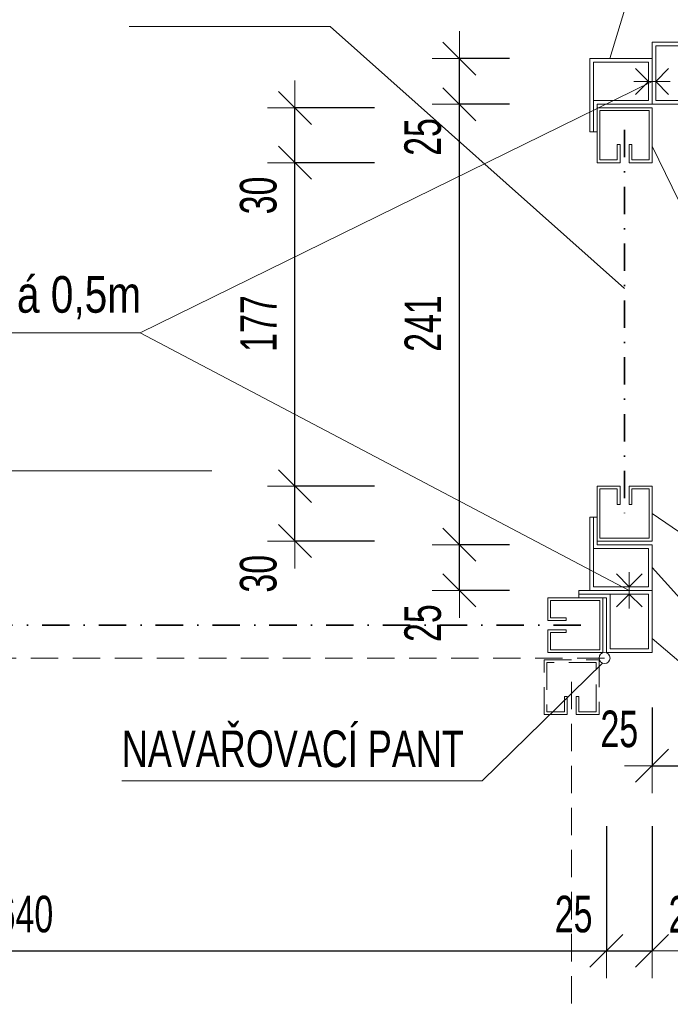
# Model space of a CAD drawing. Header units: millimetres. Extents: x -4951 to 2212, y -33301 to -28532.
# Tile 7 of 11: x -3524 to -3168, y -29458 to -28919. Entities that reach past the tile are written whole.
import ezdxf

# ---------------------------------------------------------------- set-up
doc = ezdxf.new("R2010")
doc.units = ezdxf.units.MM
doc.header["$PDMODE"] = 65
doc.linetypes.add('Cerchovana 0.5x_1', pattern=[31, 15, -8, 0, -8])
doc.linetypes.add('JIS_02_1.2', pattern=[23, 15, -8])
doc.layers.add('XR$2$(Z11) - OCELOVÁ KLEC - DET. PŮDORYS_1', color=7, linetype='Continuous', lineweight=25)
doc.styles.add('ARIALNARROW', font='ARIALN.TTF')
doc.dimstyles.new('DIMSTYLE_10', dxfattribs={"dimtxt": 20, "dimasz": 30, "dimexe": 0, "dimexo": 0, "dimgap": 10, "dimtad": 2, "dimdec": 0, "dimrnd": 5, "dimzin": 12, "dimdsep": 46, "dimtxsty": 'ARIALNARROW', "dimblk1": 'ALL_ML_STRICH', "dimblk2": 'ALL_ML_STRICH', "dimsah": 1, "dimcen": 0, "dimclrd": 6, "dimclre": 6, "dimclrt": 6, "dimadec": 0, "dimazin": 0, "dimtfac": 1, "dimtdec": 0, "dimtix": 1, "dimtmove": 2, "dimatfit": 3, "dimfxl": 0, "dimtvp": 1.2, "dimtzin": 0, "dimlwd": 0, "dimlwe": 13, "dimarcsym": 0})
doc.dimstyles.new('DIMSTYLE_11', dxfattribs={"dimtxt": 20, "dimasz": 30, "dimexe": 0, "dimexo": 0, "dimgap": 10, "dimtad": 2, "dimdec": 0, "dimrnd": 1, "dimzin": 12, "dimdsep": 46, "dimtxsty": 'ARIALNARROW', "dimblk1": 'ALL_ML_STRICH', "dimblk2": 'ALL_ML_STRICH', "dimsah": 1, "dimcen": 0, "dimclrd": 6, "dimclre": 6, "dimclrt": 6, "dimadec": 0, "dimazin": 0, "dimtfac": 1, "dimtdec": 0, "dimtix": 1, "dimtmove": 2, "dimatfit": 3, "dimfxl": 0, "dimtvp": 1.2, "dimtzin": 0, "dimlwd": 0, "dimlwe": 13, "dimarcsym": 0})
doc.dimstyles.new('DIMSTYLE_12', dxfattribs={"dimtxt": 20, "dimasz": 30, "dimexe": 0, "dimexo": 0, "dimgap": 10, "dimtad": 2, "dimdec": 0, "dimrnd": 1, "dimzin": 12, "dimdsep": 46, "dimtxsty": 'ARIALNARROW', "dimblk1": 'ALL_ML_STRICH', "dimblk2": 'ALL_ML_STRICH', "dimsah": 1, "dimcen": 0, "dimclrd": 6, "dimclre": 6, "dimclrt": 6, "dimadec": 0, "dimazin": 0, "dimtfac": 1, "dimtdec": 0, "dimtix": 1, "dimtmove": 2, "dimatfit": 3, "dimfxl": 0, "dimtzin": 0, "dimlwd": 0, "dimlwe": 13, "dimarcsym": 0})
doc.dimstyles.new('DIMSTYLE_13', dxfattribs={"dimtxt": 20, "dimasz": 30, "dimexe": 0, "dimexo": 0, "dimgap": 10, "dimtad": 2, "dimdec": 0, "dimrnd": 1, "dimzin": 12, "dimdsep": 46, "dimtxsty": 'ARIALNARROW', "dimblk1": 'ALL_ML_STRICH', "dimblk2": 'ALL_ML_STRICH', "dimsah": 1, "dimcen": 0, "dimclrd": 6, "dimclre": 6, "dimclrt": 6, "dimadec": 0, "dimazin": 0, "dimtfac": 1, "dimtdec": 0, "dimtix": 1, "dimtmove": 2, "dimatfit": 3, "dimfxl": 0, "dimtvp": 1.2, "dimtzin": 0, "dimlwd": 0, "dimlwe": 13, "dimarcsym": 0})
doc.dimstyles.new('DIMSTYLE_9', dxfattribs={"dimtxt": 20, "dimasz": 30, "dimexe": 0, "dimexo": 0, "dimgap": 10, "dimtad": 2, "dimdec": 0, "dimrnd": 5, "dimzin": 12, "dimdsep": 46, "dimtxsty": 'ARIALNARROW', "dimblk1": 'ALL_ML_STRICH', "dimblk2": 'ALL_ML_STRICH', "dimsah": 1, "dimcen": 0, "dimclrd": 6, "dimclre": 6, "dimclrt": 6, "dimadec": 0, "dimazin": 0, "dimtfac": 1, "dimtdec": 0, "dimtix": 1, "dimtmove": 2, "dimatfit": 3, "dimfxl": 0, "dimtzin": 0, "dimlwd": 0, "dimlwe": 13, "dimarcsym": 0})

# ---------------------------------------------------------------- blocks, each defined once
blk = doc.blocks.new('KOMPLEXNÍ OBJEKT_50')
at = {"layer": 'XR$2$(Z11) - OCELOVÁ KLEC - DET. PŮDORYS_1', "color": 251, "linetype": 'JIS_02_1.2', "lineweight": 13}
for p, q in [((-3236.85, -29299.73), (-3236.85, -29269.73)), ((-3236.85, -29269.73), (-3206.85, -29269.73)), ((-3206.85, -29269.73), (-3206.85, -29299.73)), ((-3208.35, -29271.23), (-3235.35, -29271.23)), ((-3235.35, -29271.23), (-3235.35, -29298.23)), ((-3208.35, -29298.23), (-3208.35, -29271.23)), ((-3225.85, -29298.23), (-3225.85, -29289.73)), ((-3225.85, -29289.73), (-3224.35, -29289.73)), ((-3224.35, -29289.73), (-3224.35, -29299.73)), ((-3217.85, -29289.73), (-3219.35, -29289.73)), ((-3219.35, -29289.73), (-3219.35, -29299.73)), ((-3217.85, -29298.23), (-3217.85, -29289.73)), ((-3224.35, -29299.73), (-3236.85, -29299.73)), ((-3235.35, -29298.23), (-3225.85, -29298.23)), ((-3206.85, -29299.73), (-3219.35, -29299.73)), ((-3208.35, -29298.23), (-3217.85, -29298.23))]:
    blk.add_line(p, q, dxfattribs=at)
blk = doc.blocks.new('ALL_ML_STRICH')
at = {"color": 0, "linetype": 'ByBlock', "lineweight": -2}
for p, q in [((0, -0.5), (0, 0.5)), ((-0.3, -0.3), (0.3, 0.3)), ((-1, 0), (0.5, 0))]:
    blk.add_line(p, q, dxfattribs=at)
blk = doc.blocks.new('*D74')
at = {"layer": 'DEFPOINTS', "color": 6, "linetype": 'Continuous', "lineweight": 13}
for p in [(-3177.85, -29206.73), (-3283.28, -29231.73), (-3211.85, -29231.73)]:
    blk.add_point(p, dxfattribs=at)
at = {"layer": 'XR$2$(Z11) - OCELOVÁ KLEC - DET. PŮDORYS_1', "color": 6, "linetype": 'Continuous', "lineweight": -2}
for p, q in [((-3255.78, -29206.73), (-3283.28, -29206.73)), ((-3283.28, -29231.73), (-3283.28, -29206.73)), ((-3255.78, -29231.73), (-3283.28, -29231.73))]:
    blk.add_line(p, q, dxfattribs=at)
at = {"layer": 'XR$2$(Z11) - OCELOVÁ KLEC - DET. PŮDORYS_1', "color": 6, "linetype": 'Continuous', "lineweight": 13, "xscale": 30, "yscale": 30, "zscale": 30}
for p, rotation in [((-3283.28, -29206.73), 90), ((-3283.28, -29231.73), 270)]:
    blk.add_blockref('ALL_ML_STRICH', p, dxfattribs=dict(at, rotation=rotation))
at = {"layer": 'XR$2$(Z11) - OCELOVÁ KLEC - DET. PŮDORYS_1', "color": 6, "linetype": 'Continuous', "lineweight": 13, "insert": (-3303.28, -29249.63), "char_height": 20, "width": 32.4571, "attachment_point": 5, "rotation": 90, "style": 'ARIALNARROW'}
blk.add_mtext('\\W0.81;\\A1;{25}', dxfattribs=at)
blk = doc.blocks.new('*D75')
at = {"layer": 'DEFPOINTS', "color": 6, "linetype": 'Continuous', "lineweight": 13}
for p in [(-3177.85, -28965.73), (-3283.28, -29206.73), (-3177.85, -29206.73)]:
    blk.add_point(p, dxfattribs=at)
at = {"layer": 'XR$2$(Z11) - OCELOVÁ KLEC - DET. PŮDORYS_1', "color": 6, "linetype": 'Continuous', "lineweight": -2}
for p, q in [((-3255.78, -28965.73), (-3283.28, -28965.73)), ((-3283.28, -29206.73), (-3283.28, -28965.73)), ((-3255.78, -29206.73), (-3283.28, -29206.73))]:
    blk.add_line(p, q, dxfattribs=at)
at = {"layer": 'XR$2$(Z11) - OCELOVÁ KLEC - DET. PŮDORYS_1', "color": 6, "linetype": 'Continuous', "lineweight": 13, "xscale": 30, "yscale": 30, "zscale": 30}
for p, rotation in [((-3283.28, -28965.73), 90), ((-3283.28, -29206.73), 270)]:
    blk.add_blockref('ALL_ML_STRICH', p, dxfattribs=dict(at, rotation=rotation))
at = {"layer": 'XR$2$(Z11) - OCELOVÁ KLEC - DET. PŮDORYS_1', "color": 6, "linetype": 'Continuous', "lineweight": 13, "insert": (-3303.28, -29085.72), "char_height": 20, "width": 48.6857, "attachment_point": 5, "rotation": 90, "style": 'ARIALNARROW'}
blk.add_mtext('\\W0.81;\\A1;{241}', dxfattribs=at)
blk = doc.blocks.new('*D76')
at = {"layer": 'DEFPOINTS', "color": 6, "linetype": 'Continuous', "lineweight": 13}
for p in [(-3177.85, -28940.73), (-3283.28, -28965.73), (-3177.85, -28965.73)]:
    blk.add_point(p, dxfattribs=at)
at = {"layer": 'XR$2$(Z11) - OCELOVÁ KLEC - DET. PŮDORYS_1', "color": 6, "linetype": 'Continuous', "lineweight": -2}
for p, q in [((-3255.78, -28940.73), (-3283.28, -28940.73)), ((-3283.28, -28965.73), (-3283.28, -28940.73)), ((-3255.78, -28965.73), (-3283.28, -28965.73))]:
    blk.add_line(p, q, dxfattribs=at)
at = {"layer": 'XR$2$(Z11) - OCELOVÁ KLEC - DET. PŮDORYS_1', "color": 6, "linetype": 'Continuous', "lineweight": 13, "xscale": 30, "yscale": 30, "zscale": 30}
for p, rotation in [((-3283.28, -28940.73), 90), ((-3283.28, -28965.73), 270)]:
    blk.add_blockref('ALL_ML_STRICH', p, dxfattribs=dict(at, rotation=rotation))
at = {"layer": 'XR$2$(Z11) - OCELOVÁ KLEC - DET. PŮDORYS_1', "color": 6, "linetype": 'Continuous', "lineweight": 13, "insert": (-3303.28, -28983.63), "char_height": 20, "width": 32.4571, "attachment_point": 5, "rotation": 90, "style": 'ARIALNARROW'}
blk.add_mtext('\\W0.81;\\A1;{25}', dxfattribs=at)
blk = doc.blocks.new('*D77')
at = {"layer": 'DEFPOINTS', "color": 6, "linetype": 'Continuous', "lineweight": 13}
for p in [(-3177.85, -29174.73), (-3373.28, -29204.73), (-3177.85, -29204.73)]:
    blk.add_point(p, dxfattribs=at)
at = {"layer": 'XR$2$(Z11) - OCELOVÁ KLEC - DET. PŮDORYS_1', "color": 6, "linetype": 'Continuous', "lineweight": -2}
for p, q in [((-3329.76, -29174.73), (-3373.28, -29174.73)), ((-3373.28, -29204.73), (-3373.28, -29174.73)), ((-3329.76, -29204.73), (-3373.28, -29204.73))]:
    blk.add_line(p, q, dxfattribs=at)
at = {"layer": 'XR$2$(Z11) - OCELOVÁ KLEC - DET. PŮDORYS_1', "color": 6, "linetype": 'Continuous', "lineweight": 13, "xscale": 30, "yscale": 30, "zscale": 30}
for p, rotation in [((-3373.28, -29174.73), 90), ((-3373.28, -29204.73), 270)]:
    blk.add_blockref('ALL_ML_STRICH', p, dxfattribs=dict(at, rotation=rotation))
at = {"layer": 'XR$2$(Z11) - OCELOVÁ KLEC - DET. PŮDORYS_1', "color": 6, "linetype": 'Continuous', "lineweight": 13, "insert": (-3393.28, -29222.63), "char_height": 20, "width": 32.4571, "attachment_point": 5, "rotation": 90, "style": 'ARIALNARROW'}
blk.add_mtext('\\W0.81;\\A1;{30}', dxfattribs=at)
blk = doc.blocks.new('*D78')
at = {"layer": 'DEFPOINTS', "color": 6, "linetype": 'Continuous', "lineweight": 13}
for p in [(-3177.85, -28997.73), (-3373.28, -29174.73), (-3177.85, -29174.73)]:
    blk.add_point(p, dxfattribs=at)
at = {"layer": 'XR$2$(Z11) - OCELOVÁ KLEC - DET. PŮDORYS_1', "color": 6, "linetype": 'Continuous', "lineweight": -2}
for p, q in [((-3329.76, -28997.73), (-3373.28, -28997.73)), ((-3373.28, -29174.73), (-3373.28, -28997.73)), ((-3329.76, -29174.73), (-3373.28, -29174.73))]:
    blk.add_line(p, q, dxfattribs=at)
at = {"layer": 'XR$2$(Z11) - OCELOVÁ KLEC - DET. PŮDORYS_1', "color": 6, "linetype": 'Continuous', "lineweight": 13, "xscale": 30, "yscale": 30, "zscale": 30}
for p, rotation in [((-3373.28, -28997.73), 90), ((-3373.28, -29174.73), 270)]:
    blk.add_blockref('ALL_ML_STRICH', p, dxfattribs=dict(at, rotation=rotation))
at = {"layer": 'XR$2$(Z11) - OCELOVÁ KLEC - DET. PŮDORYS_1', "color": 6, "linetype": 'Continuous', "lineweight": 13, "insert": (-3393.28, -29085.72), "char_height": 20, "width": 48.6857, "attachment_point": 5, "rotation": 90, "style": 'ARIALNARROW'}
blk.add_mtext('\\W0.81;\\A1;{177}', dxfattribs=at)
blk = doc.blocks.new('*D79')
at = {"layer": 'DEFPOINTS', "color": 6, "linetype": 'Continuous', "lineweight": 13}
for p in [(-3177.85, -28967.73), (-3373.28, -28997.73), (-3177.85, -28997.73)]:
    blk.add_point(p, dxfattribs=at)
at = {"layer": 'XR$2$(Z11) - OCELOVÁ KLEC - DET. PŮDORYS_1', "color": 6, "linetype": 'Continuous', "lineweight": -2}
for p, q in [((-3329.76, -28967.73), (-3373.28, -28967.73)), ((-3373.28, -28997.73), (-3373.28, -28967.73)), ((-3329.76, -28997.73), (-3373.28, -28997.73))]:
    blk.add_line(p, q, dxfattribs=at)
at = {"layer": 'XR$2$(Z11) - OCELOVÁ KLEC - DET. PŮDORYS_1', "color": 6, "linetype": 'Continuous', "lineweight": 13, "xscale": 30, "yscale": 30, "zscale": 30}
for p, rotation in [((-3373.28, -28967.73), 90), ((-3373.28, -28997.73), 270)]:
    blk.add_blockref('ALL_ML_STRICH', p, dxfattribs=dict(at, rotation=rotation))
at = {"layer": 'XR$2$(Z11) - OCELOVÁ KLEC - DET. PŮDORYS_1', "color": 6, "linetype": 'Continuous', "lineweight": 13, "insert": (-3393.28, -29015.63), "char_height": 20, "width": 32.4571, "attachment_point": 5, "rotation": 90, "style": 'ARIALNARROW'}
blk.add_mtext('\\W0.81;\\A1;{30}', dxfattribs=at)
blk = doc.blocks.new('*D84')
at = {"layer": 'DEFPOINTS', "color": 6, "linetype": 'Continuous', "lineweight": 13}
for p in [(-3840.35, -29265.73), (-3202.85, -29265.73), (-3840.35, -29428.96)]:
    blk.add_point(p, dxfattribs=at)
at = {"layer": 'XR$2$(Z11) - OCELOVÁ KLEC - DET. PŮDORYS_1', "color": 6, "linetype": 'Continuous', "lineweight": -2}
for p, q in [((-3840.35, -29360.79), (-3840.35, -29428.96)), ((-3202.85, -29360.79), (-3202.85, -29428.96)), ((-3840.35, -29428.96), (-3202.85, -29428.96))]:
    blk.add_line(p, q, dxfattribs=at)
at = {"layer": 'XR$2$(Z11) - OCELOVÁ KLEC - DET. PŮDORYS_1', "color": 6, "linetype": 'Continuous', "lineweight": 13, "xscale": 30, "yscale": 30, "zscale": 30, "rotation": 180}
blk.add_blockref('ALL_ML_STRICH', (-3840.35, -29428.96), dxfattribs=at)
at = {"layer": 'XR$2$(Z11) - OCELOVÁ KLEC - DET. PŮDORYS_1', "color": 6, "linetype": 'Continuous', "lineweight": 13, "xscale": 30, "yscale": 30, "zscale": 30}
blk.add_blockref('ALL_ML_STRICH', (-3202.85, -29428.96), dxfattribs=at)
at = {"layer": 'XR$2$(Z11) - OCELOVÁ KLEC - DET. PŮDORYS_1', "color": 6, "linetype": 'Continuous', "lineweight": 13, "insert": (-3521.09, -29408.96), "char_height": 20, "width": 48.6857, "attachment_point": 5, "style": 'ARIALNARROW'}
blk.add_mtext('\\W0.81;\\A1;{640}', dxfattribs=at)
blk = doc.blocks.new('*D85')
at = {"layer": 'DEFPOINTS', "color": 6, "linetype": 'Continuous', "lineweight": 13}
for p in [(-3202.85, -29265.73), (-3177.85, -29265.73), (-3202.85, -29428.96)]:
    blk.add_point(p, dxfattribs=at)
at = {"layer": 'XR$2$(Z11) - OCELOVÁ KLEC - DET. PŮDORYS_1', "color": 6, "linetype": 'Continuous', "lineweight": -2}
for p, q in [((-3202.85, -29360.79), (-3202.85, -29428.96)), ((-3177.85, -29360.79), (-3177.85, -29428.96)), ((-3202.85, -29428.96), (-3177.85, -29428.96))]:
    blk.add_line(p, q, dxfattribs=at)
at = {"layer": 'XR$2$(Z11) - OCELOVÁ KLEC - DET. PŮDORYS_1', "color": 6, "linetype": 'Continuous', "lineweight": 13, "xscale": 30, "yscale": 30, "zscale": 30, "rotation": 180}
blk.add_blockref('ALL_ML_STRICH', (-3202.85, -29428.96), dxfattribs=at)
at = {"layer": 'XR$2$(Z11) - OCELOVÁ KLEC - DET. PŮDORYS_1', "color": 6, "linetype": 'Continuous', "lineweight": 13, "xscale": 30, "yscale": 30, "zscale": 30}
blk.add_blockref('ALL_ML_STRICH', (-3177.85, -29428.96), dxfattribs=at)
at = {"layer": 'XR$2$(Z11) - OCELOVÁ KLEC - DET. PŮDORYS_1', "color": 6, "linetype": 'Continuous', "lineweight": 13, "insert": (-3220.76, -29408.96), "char_height": 20, "width": 32.4571, "attachment_point": 5, "style": 'ARIALNARROW'}
blk.add_mtext('\\W0.81;\\A1;{25}', dxfattribs=at)
blk = doc.blocks.new('*D92')
at = {"layer": 'DEFPOINTS', "color": 6, "linetype": 'Continuous', "lineweight": 13}
for p in [(-3808.35, -29265.73), (-3234.85, -29265.73), (-3808.35, -29518.96)]:
    blk.add_point(p, dxfattribs=at)
at = {"layer": 'XR$2$(Z11) - OCELOVÁ KLEC - DET. PŮDORYS_1', "color": 6, "linetype": 'Continuous', "lineweight": -2}
for p, q in [((-3808.35, -29476.18), (-3808.35, -29518.96)), ((-3234.85, -29476.18), (-3234.85, -29518.96)), ((-3808.35, -29518.96), (-3234.85, -29518.96))]:
    blk.add_line(p, q, dxfattribs=at)
at = {"layer": 'XR$2$(Z11) - OCELOVÁ KLEC - DET. PŮDORYS_1', "color": 6, "linetype": 'Continuous', "lineweight": 13, "xscale": 30, "yscale": 30, "zscale": 30, "rotation": 180}
blk.add_blockref('ALL_ML_STRICH', (-3808.35, -29518.96), dxfattribs=at)
at = {"layer": 'XR$2$(Z11) - OCELOVÁ KLEC - DET. PŮDORYS_1', "color": 6, "linetype": 'Continuous', "lineweight": 13, "xscale": 30, "yscale": 30, "zscale": 30}
blk.add_blockref('ALL_ML_STRICH', (-3234.85, -29518.96), dxfattribs=at)
at = {"layer": 'XR$2$(Z11) - OCELOVÁ KLEC - DET. PŮDORYS_1', "color": 6, "linetype": 'Continuous', "lineweight": 13, "insert": (-3521.09, -29498.96), "char_height": 20, "width": 48.6857, "attachment_point": 5, "style": 'ARIALNARROW'}
blk.add_mtext('\\W0.81;\\A1;{574}', dxfattribs=at)
blk = doc.blocks.new('*D93')
at = {"layer": 'DEFPOINTS', "color": 6, "linetype": 'Continuous', "lineweight": 13}
for p in [(-3234.85, -29265.73), (-3204.85, -29265.73), (-3234.85, -29518.96)]:
    blk.add_point(p, dxfattribs=at)
at = {"layer": 'XR$2$(Z11) - OCELOVÁ KLEC - DET. PŮDORYS_1', "color": 6, "linetype": 'Continuous', "lineweight": -2}
for p, q in [((-3234.85, -29476.18), (-3234.85, -29518.96)), ((-3204.85, -29476.18), (-3204.85, -29518.96)), ((-3234.85, -29518.96), (-3204.85, -29518.96))]:
    blk.add_line(p, q, dxfattribs=at)
at = {"layer": 'XR$2$(Z11) - OCELOVÁ KLEC - DET. PŮDORYS_1', "color": 6, "linetype": 'Continuous', "lineweight": 13, "xscale": 30, "yscale": 30, "zscale": 30, "rotation": 180}
blk.add_blockref('ALL_ML_STRICH', (-3234.85, -29518.96), dxfattribs=at)
at = {"layer": 'XR$2$(Z11) - OCELOVÁ KLEC - DET. PŮDORYS_1', "color": 6, "linetype": 'Continuous', "lineweight": 13, "xscale": 30, "yscale": 30, "zscale": 30}
blk.add_blockref('ALL_ML_STRICH', (-3204.85, -29518.96), dxfattribs=at)
at = {"layer": 'XR$2$(Z11) - OCELOVÁ KLEC - DET. PŮDORYS_1', "color": 6, "linetype": 'Continuous', "lineweight": 13, "insert": (-3252.76, -29498.96), "char_height": 20, "width": 32.4571, "attachment_point": 5, "style": 'ARIALNARROW'}
blk.add_mtext('\\W0.81;\\A1;{30}', dxfattribs=at)
blk = doc.blocks.new('*D94')
at = {"layer": 'DEFPOINTS', "color": 6, "linetype": 'Continuous', "lineweight": 13}
for p in [(-3204.85, -29265.73), (-3202.85, -29265.73), (-3204.85, -29518.96)]:
    blk.add_point(p, dxfattribs=at)
at = {"layer": 'XR$2$(Z11) - OCELOVÁ KLEC - DET. PŮDORYS_1', "color": 6, "linetype": 'Continuous', "lineweight": -2}
for p, q in [((-3204.85, -29476.18), (-3204.85, -29518.96)), ((-3202.85, -29476.18), (-3202.85, -29518.96)), ((-3204.85, -29518.96), (-3202.85, -29518.96))]:
    blk.add_line(p, q, dxfattribs=at)
at = {"layer": 'XR$2$(Z11) - OCELOVÁ KLEC - DET. PŮDORYS_1', "color": 6, "linetype": 'Continuous', "lineweight": 13, "xscale": 30, "yscale": 30, "zscale": 30}
blk.add_blockref('ALL_ML_STRICH', (-3202.85, -29518.96), dxfattribs=at)
at = {"layer": 'XR$2$(Z11) - OCELOVÁ KLEC - DET. PŮDORYS_1', "color": 6, "linetype": 'Continuous', "lineweight": 13, "xscale": 30, "yscale": 30, "zscale": 30, "rotation": 180}
blk.add_blockref('ALL_ML_STRICH', (-3204.85, -29518.96), dxfattribs=at)
at = {"layer": 'XR$2$(Z11) - OCELOVÁ KLEC - DET. PŮDORYS_1', "color": 6, "linetype": 'Continuous', "lineweight": 13, "insert": (-3188.17, -29498.96), "char_height": 20, "width": 16.2286, "attachment_point": 5, "style": 'ARIALNARROW'}
blk.add_mtext('\\W0.81;\\A1;{2}', dxfattribs=at)
blk = doc.blocks.new('*D95')
at = {"layer": 'DEFPOINTS', "color": 6, "linetype": 'Continuous', "lineweight": 13}
for p in [(-3177.85, -28965.73), (-3152.85, -28965.73), (-3177.85, -29327.65)]:
    blk.add_point(p, dxfattribs=at)
at = {"layer": 'XR$2$(Z11) - OCELOVÁ KLEC - DET. PŮDORYS_1', "color": 6, "linetype": 'Continuous', "lineweight": -2}
for p, q in [((-3177.85, -29295.81), (-3177.85, -29327.65)), ((-3152.85, -29295.81), (-3152.85, -29327.65)), ((-3177.85, -29327.65), (-3152.85, -29327.65))]:
    blk.add_line(p, q, dxfattribs=at)
at = {"layer": 'XR$2$(Z11) - OCELOVÁ KLEC - DET. PŮDORYS_1', "color": 6, "linetype": 'Continuous', "lineweight": 13, "xscale": 30, "yscale": 30, "zscale": 30, "rotation": 180}
blk.add_blockref('ALL_ML_STRICH', (-3177.85, -29327.65), dxfattribs=at)
at = {"layer": 'XR$2$(Z11) - OCELOVÁ KLEC - DET. PŮDORYS_1', "color": 6, "linetype": 'Continuous', "lineweight": 13, "xscale": 30, "yscale": 30, "zscale": 30}
blk.add_blockref('ALL_ML_STRICH', (-3152.85, -29327.65), dxfattribs=at)
at = {"layer": 'XR$2$(Z11) - OCELOVÁ KLEC - DET. PŮDORYS_1', "color": 6, "linetype": 'Continuous', "lineweight": 13, "insert": (-3195.76, -29307.65), "char_height": 20, "width": 32.4571, "attachment_point": 5, "style": 'ARIALNARROW'}
blk.add_mtext('\\W0.81;\\A1;{25}', dxfattribs=at)
blk = doc.blocks.new('*D100')
at = {"layer": 'DEFPOINTS', "color": 6, "linetype": 'Continuous', "lineweight": 13}
for p in [(-3152.85, -28965.73), (-3150.85, -28965.73), (-3152.85, -29428.96)]:
    blk.add_point(p, dxfattribs=at)
at = {"layer": 'XR$2$(Z11) - OCELOVÁ KLEC - DET. PŮDORYS_1', "color": 6, "linetype": 'Continuous', "lineweight": -2}
for p, q in [((-3152.85, -29372.1), (-3152.85, -29428.96)), ((-3150.85, -29372.1), (-3150.85, -29428.96)), ((-3152.85, -29428.96), (-3150.85, -29428.96))]:
    blk.add_line(p, q, dxfattribs=at)
at = {"layer": 'XR$2$(Z11) - OCELOVÁ KLEC - DET. PŮDORYS_1', "color": 6, "linetype": 'Continuous', "lineweight": 13, "xscale": 30, "yscale": 30, "zscale": 30}
blk.add_blockref('ALL_ML_STRICH', (-3150.85, -29428.96), dxfattribs=at)
at = {"layer": 'XR$2$(Z11) - OCELOVÁ KLEC - DET. PŮDORYS_1', "color": 6, "linetype": 'Continuous', "lineweight": 13, "xscale": 30, "yscale": 30, "zscale": 30, "rotation": 180}
blk.add_blockref('ALL_ML_STRICH', (-3152.85, -29428.96), dxfattribs=at)
at = {"layer": 'XR$2$(Z11) - OCELOVÁ KLEC - DET. PŮDORYS_1', "color": 6, "linetype": 'Continuous', "lineweight": 13, "insert": (-3163.64, -29408.96), "char_height": 20, "width": 16.2286, "attachment_point": 5, "style": 'ARIALNARROW'}
blk.add_mtext('\\W0.81;\\A1;{2}', dxfattribs=at)
blk = doc.blocks.new('KOMPLEXNÍ OBJEKT_59')
at = {"layer": 'XR$2$(Z11) - OCELOVÁ KLEC - DET. PŮDORYS_1', "color": 5, "linetype": 'Continuous', "lineweight": 18}
for p, q in [((-3217.85, -29235.73), (-3217.85, -29231.73)), ((-3217.85, -29231.73), (-3177.85, -29231.73)), ((-3177.85, -29231.73), (-3177.85, -29265.73)), ((-3217.85, -29233.73), (-3179.85, -29233.73)), ((-3202.85, -29235.73), (-3217.85, -29235.73)), ((-3202.85, -29265.73), (-3202.85, -29235.73)), ((-3200.85, -29263.73), (-3200.85, -29233.73)), ((-3179.85, -29233.73), (-3179.85, -29263.73)), ((-3179.85, -29263.73), (-3200.85, -29263.73)), ((-3177.85, -29265.73), (-3202.85, -29265.73))]:
    blk.add_line(p, q, dxfattribs=at)
blk = doc.blocks.new('KOMPLEXNÍ OBJEKT_61')
at = {"layer": 'XR$2$(Z11) - OCELOVÁ KLEC - DET. PŮDORYS_1', "color": 5, "linetype": 'Continuous', "lineweight": 18}
for p, q in [((-3207.85, -29191.73), (-3211.85, -29191.73)), ((-3211.85, -29191.73), (-3211.85, -29231.73)), ((-3209.85, -29191.73), (-3209.85, -29229.73)), ((-3207.85, -29206.73), (-3207.85, -29191.73)), ((-3179.85, -29208.73), (-3209.85, -29208.73)), ((-3177.85, -29206.73), (-3207.85, -29206.73)), ((-3179.85, -29229.73), (-3179.85, -29208.73)), ((-3177.85, -29231.73), (-3177.85, -29206.73)), ((-3211.85, -29231.73), (-3177.85, -29231.73)), ((-3209.85, -29229.73), (-3179.85, -29229.73))]:
    blk.add_line(p, q, dxfattribs=at)
blk = doc.blocks.new('KOMPLEXNÍ OBJEKT_62')
at = {"layer": 'XR$2$(Z11) - OCELOVÁ KLEC - DET. PŮDORYS_1', "color": 5, "linetype": 'Continuous', "lineweight": 18}
for p, q in [((-3211.85, -28940.73), (-3177.85, -28940.73)), ((-3211.85, -28980.73), (-3211.85, -28940.73)), ((-3177.85, -28940.73), (-3177.85, -28965.73)), ((-3209.85, -28942.73), (-3179.85, -28942.73)), ((-3209.85, -28980.73), (-3209.85, -28942.73)), ((-3179.85, -28942.73), (-3179.85, -28963.73)), ((-3179.85, -28963.73), (-3209.85, -28963.73)), ((-3177.85, -28965.73), (-3207.85, -28965.73)), ((-3207.85, -28965.73), (-3207.85, -28980.73)), ((-3207.85, -28980.73), (-3211.85, -28980.73))]:
    blk.add_line(p, q, dxfattribs=at)
blk = doc.blocks.new('KOMPLEXNÍ OBJEKT_65')
at = {"layer": 'XR$2$(Z11) - OCELOVÁ KLEC - DET. PŮDORYS_1', "color": 5, "linetype": 'Continuous', "lineweight": 18}
for p, q in [((-3177.85, -28931.73), (-3177.85, -28965.73)), ((-3137.85, -28931.73), (-3177.85, -28931.73)), ((-3175.85, -28933.73), (-3175.85, -28963.73)), ((-3137.85, -28933.73), (-3175.85, -28933.73)), ((-3154.85, -28963.73), (-3154.85, -28933.73)), ((-3152.85, -28965.73), (-3152.85, -28935.73)), ((-3152.85, -28935.73), (-3137.85, -28935.73)), ((-3137.85, -28935.73), (-3137.85, -28931.73)), ((-3177.85, -28965.73), (-3152.85, -28965.73)), ((-3175.85, -28963.73), (-3154.85, -28963.73))]:
    blk.add_line(p, q, dxfattribs=at)
blk = doc.blocks.new('KOMPLEXNÍ OBJEKT_71')
at = {"layer": 'XR$2$(Z11) - OCELOVÁ KLEC - DET. PŮDORYS_1', "color": 172, "linetype": 'Continuous', "lineweight": 18}
for p, q in [((-3234.85, -29235.73), (-3204.85, -29235.73)), ((-3234.85, -29248.23), (-3234.85, -29235.73)), ((-3206.35, -29237.23), (-3233.35, -29237.23)), ((-3233.35, -29237.23), (-3233.35, -29246.73)), ((-3206.35, -29264.23), (-3206.35, -29237.23)), ((-3204.85, -29235.73), (-3204.85, -29265.73)), ((-3224.85, -29248.23), (-3234.85, -29248.23)), ((-3233.35, -29246.73), (-3224.85, -29246.73)), ((-3224.85, -29246.73), (-3224.85, -29248.23)), ((-3224.85, -29253.23), (-3234.85, -29253.23)), ((-3234.85, -29265.73), (-3234.85, -29253.23)), ((-3224.85, -29254.73), (-3224.85, -29253.23)), ((-3233.35, -29264.23), (-3233.35, -29254.73)), ((-3233.35, -29254.73), (-3224.85, -29254.73)), ((-3233.35, -29264.23), (-3206.35, -29264.23)), ((-3204.85, -29265.73), (-3234.85, -29265.73))]:
    blk.add_line(p, q, dxfattribs=at)
blk = doc.blocks.new('KOMPLEXNÍ OBJEKT_73')
at = {"layer": 'XR$2$(Z11) - OCELOVÁ KLEC - DET. PŮDORYS_1', "color": 172, "linetype": 'Continuous', "lineweight": 18}
for p, q in [((-3207.85, -29174.73), (-3207.85, -29204.73)), ((-3195.35, -29174.73), (-3207.85, -29174.73)), ((-3206.35, -29203.23), (-3206.35, -29176.23)), ((-3206.35, -29176.23), (-3196.85, -29176.23)), ((-3196.85, -29176.23), (-3196.85, -29184.73)), ((-3195.35, -29184.73), (-3195.35, -29174.73)), ((-3190.35, -29184.73), (-3190.35, -29174.73)), ((-3177.85, -29174.73), (-3190.35, -29174.73)), ((-3179.35, -29176.23), (-3188.85, -29176.23)), ((-3188.85, -29176.23), (-3188.85, -29184.73)), ((-3179.35, -29176.23), (-3179.35, -29203.23)), ((-3177.85, -29204.73), (-3177.85, -29174.73)), ((-3196.85, -29184.73), (-3195.35, -29184.73)), ((-3188.85, -29184.73), (-3190.35, -29184.73)), ((-3207.85, -29204.73), (-3177.85, -29204.73)), ((-3179.35, -29203.23), (-3206.35, -29203.23))]:
    blk.add_line(p, q, dxfattribs=at)
blk = doc.blocks.new('KOMPLEXNÍ OBJEKT_74')
at = {"layer": 'XR$2$(Z11) - OCELOVÁ KLEC - DET. PŮDORYS_1', "color": 172, "linetype": 'Continuous', "lineweight": 18}
for p, q in [((-3207.85, -28997.73), (-3207.85, -28967.73)), ((-3207.85, -28967.73), (-3177.85, -28967.73)), ((-3177.85, -28967.73), (-3177.85, -28997.73)), ((-3179.35, -28969.23), (-3206.35, -28969.23)), ((-3206.35, -28969.23), (-3206.35, -28996.23)), ((-3179.35, -28996.23), (-3179.35, -28969.23)), ((-3196.85, -28996.23), (-3196.85, -28987.73)), ((-3196.85, -28987.73), (-3195.35, -28987.73)), ((-3195.35, -28987.73), (-3195.35, -28997.73)), ((-3188.85, -28987.73), (-3190.35, -28987.73)), ((-3190.35, -28987.73), (-3190.35, -28997.73)), ((-3188.85, -28996.23), (-3188.85, -28987.73)), ((-3195.35, -28997.73), (-3207.85, -28997.73)), ((-3206.35, -28996.23), (-3196.85, -28996.23)), ((-3177.85, -28997.73), (-3190.35, -28997.73)), ((-3179.35, -28996.23), (-3188.85, -28996.23))]:
    blk.add_line(p, q, dxfattribs=at)

msp = doc.modelspace()

# ---------------------------------------------------------------- linework, layer by layer
at = {"layer": 'XR$2$(Z11) - OCELOVÁ KLEC - DET. PŮDORYS_1', "color": 6, "linetype": 'Continuous', "lineweight": 13}
for p, q in [((-3150.49, -28775.07), (-3201.01, -28940.73)), ((-3464.09, -28923.13), (-3354.09, -28923.13)), ((-3354.09, -28923.13), (-3192.85, -29066.48)), ((-3458.06, -29090.83), (-3177.85, -28953.27)), ((-3031.22, -29289.48), (-3177.85, -28988.69)), ((-3758.86, -29090.83), (-3458.06, -29090.83)), ((-3458.06, -29090.83), (-3190.3, -29231.73)), ((-3418.73, -29166.38), (-3926.46, -29166.38)), ((-3031.22, -29289.48), (-3177.85, -29189.73)), ((-3029.69, -29383.92), (-3177.85, -29219.23)), ((-3177.85, -29258.07), (-3029.69, -29383.92)), ((-3270.85, -29336.02), (-3204.92, -29271.53)), ((-3468.05, -29336.02), (-3270.85, -29336.02))]:
    msp.add_line(p, q, dxfattribs=at)
at = {"layer": 'XR$2$(Z11) - OCELOVÁ KLEC - DET. PŮDORYS_1', "color": 7, "linetype": 'Continuous', "lineweight": 13}
for p, q in [((-3179.85, -28953.27), (-3186.92, -28946.2)), ((-3175.85, -28953.27), (-3168.78, -28946.2)), ((-3187.85, -28953.27), (-3167.85, -28953.27)), ((-3179.85, -28953.27), (-3186.92, -28960.35)), ((-3175.85, -28953.27), (-3168.78, -28960.35)), ((-3190.3, -29221.73), (-3190.3, -29241.73)), ((-3190.3, -29229.73), (-3197.37, -29222.66)), ((-3190.3, -29229.73), (-3183.23, -29222.66)), ((-3190.3, -29233.73), (-3197.37, -29240.8)), ((-3190.3, -29233.73), (-3183.23, -29240.8))]:
    msp.add_line(p, q, dxfattribs=at)
at = {"layer": 'XR$2$(Z11) - OCELOVÁ KLEC - DET. PŮDORYS_1', "color": 250, "linetype": 'Cerchovana 0.5x_1', "lineweight": 35}
for p, q in [((-3192.85, -28979.73), (-3192.85, -29193.23)), ((-3216.85, -29250.73), (-3826.85, -29250.73))]:
    msp.add_line(p, q, dxfattribs=at)
at = {"layer": 'XR$2$(Z11) - OCELOVÁ KLEC - DET. PŮDORYS_1', "color": 251, "linetype": 'JIS_02_1.2', "lineweight": 13}
for p, q in [((-3203.85, -29268.73), (-3838.36, -29268.73)), ((-3221.85, -29281.73), (-3221.85, -29891.73))]:
    msp.add_line(p, q, dxfattribs=at)
at = {"layer": 'XR$2$(Z11) - OCELOVÁ KLEC - DET. PŮDORYS_1', "color": 7, "linetype": 'Continuous', "lineweight": 13}
msp.add_circle((-3203.85, -29268.73), 3, dxfattribs=at)
at = {"layer": 'XR$2$(Z11) - OCELOVÁ KLEC - DET. PŮDORYS_1', "color": 251, "linetype": 'JIS_02_1.2', "lineweight": 13}
msp.add_arc((-3203.85, -29268.73), 634.51, 179.7291, 267.02276, dxfattribs=at)

# ---------------------------------------------------------------- block references
at = {"layer": 'XR$2$(Z11) - OCELOVÁ KLEC - DET. PŮDORYS_1', "color": 5, "linetype": 'Continuous', "lineweight": 18}
for name in ['KOMPLEXNÍ OBJEKT_65', 'KOMPLEXNÍ OBJEKT_62', 'KOMPLEXNÍ OBJEKT_61', 'KOMPLEXNÍ OBJEKT_59']:
    msp.add_blockref(name, (0, 0), dxfattribs=at)
at = {"layer": 'XR$2$(Z11) - OCELOVÁ KLEC - DET. PŮDORYS_1', "color": 172, "linetype": 'Continuous', "lineweight": 18}
for name in ['KOMPLEXNÍ OBJEKT_74', 'KOMPLEXNÍ OBJEKT_73', 'KOMPLEXNÍ OBJEKT_71']:
    msp.add_blockref(name, (0, 0), dxfattribs=at)
at = {"layer": 'XR$2$(Z11) - OCELOVÁ KLEC - DET. PŮDORYS_1', "color": 251, "linetype": 'JIS_02_1.2', "lineweight": 13}
msp.add_blockref('KOMPLEXNÍ OBJEKT_50', (0, 0), dxfattribs=at)

# ---------------------------------------------------------------- texts
at = {"layer": 'XR$2$(Z11) - OCELOVÁ KLEC - DET. PŮDORYS_1', "color": 6, "linetype": 'Continuous', "lineweight": 18, "char_height": 20, "attachment_point": 7, "style": 'ARIALNARROW'}
for s, insert, width in [('\\W0.97;ŠROUBOVÝ SPOJ M6 á 0,5m', (-3758.86, -29083.5), 310.4723), ('\\W0.86;NAVAŘOVACÍ PANT', (-3468.05, -29328.69), 195.792)]:
    msp.add_mtext(s, dxfattribs=dict(at, insert=insert, width=width))

# ---------------------------------------------------------------- dimensions: what is measured, and where the dimension line sits
at = {"layer": 'XR$2$(Z11) - OCELOVÁ KLEC - DET. PŮDORYS_1', "color": 6, "linetype": 'Continuous', "lineweight": 13}
for base, p1, p2, dimstyle, picture, middle in [((-3283.28, -28940.73), (-3255.78, -28965.73), (-3255.78, -28940.73), 'DIMSTYLE_13', '*D76', (-3303.28, -28983.63)), ((-3373.28, -28967.73), (-3329.76, -28997.73), (-3329.76, -28967.73), 'DIMSTYLE_13', '*D79', (-3393.28, -29015.63)), ((-3283.28, -28965.73), (-3255.78, -29206.73), (-3255.78, -28965.73), 'DIMSTYLE_12', '*D75', (-3303.28, -29085.72)), ((-3373.28, -28997.73), (-3329.76, -29174.73), (-3329.76, -28997.73), 'DIMSTYLE_12', '*D78', (-3393.28, -29085.72)), ((-3373.28, -29174.73), (-3329.76, -29204.73), (-3329.76, -29174.73), 'DIMSTYLE_13', '*D77', (-3393.28, -29222.63)), ((-3283.28, -29206.73), (-3255.78, -29231.73), (-3255.78, -29206.73), 'DIMSTYLE_11', '*D74', (-3303.28, -29249.63))]:
    dim = msp.add_linear_dim(base=base, p1=p1, p2=p2, angle=90, dimstyle=dimstyle, override={"dimpost": '<>', "dimclrd": 6, "dimclre": 6, "dimclrt": 6, "dimlwd": 0, "dimlwe": 13}, dxfattribs=at)
    dim.commit()
    dim.dimension.update_dxf_attribs({"geometry": picture, "text_midpoint": middle, "dimtype": 160})
for base, p1, p2, dimstyle, picture, middle in [((-3152.85, -29327.65), (-3177.85, -29295.81), (-3152.85, -29295.81), 'DIMSTYLE_10', '*D95', (-3195.76, -29307.65)), ((-3150.85, -29428.96), (-3152.85, -29372.1), (-3150.85, -29372.1), 'DIMSTYLE_13', '*D100', (-3163.64, -29408.96)), ((-3202.84910562, -29428.95630896), (-3840.34910562, -29360.7907008), (-3202.84910562, -29360.7907008), 'DIMSTYLE_9', '*D84', (-3521.09243895, -29408.95630896)), ((-3234.84910562, -29518.95630896), (-3808.34910562, -29476.18016967), (-3234.84910562, -29476.18016967), 'DIMSTYLE_12', '*D92', (-3521.09243895, -29498.95630896)), ((-3204.85, -29518.96), (-3234.85, -29476.18), (-3204.85, -29476.18), 'DIMSTYLE_13', '*D93', (-3252.76, -29498.96)), ((-3177.85, -29428.96), (-3202.85, -29360.79), (-3177.85, -29360.79), 'DIMSTYLE_10', '*D85', (-3220.76, -29408.96)), ((-3202.85, -29518.96), (-3204.85, -29476.18), (-3202.85, -29476.18), 'DIMSTYLE_13', '*D94', (-3188.17, -29498.96))]:
    dim = msp.add_linear_dim(base=base, p1=p1, p2=p2, dimstyle=dimstyle, override={"dimpost": '<>', "dimclrd": 6, "dimclre": 6, "dimclrt": 6, "dimlwd": 0, "dimlwe": 13}, dxfattribs=at)
    dim.commit()
    dim.dimension.update_dxf_attribs({"geometry": picture, "text_midpoint": middle, "dimtype": 160})

doc.saveas('drawing.dxf')
